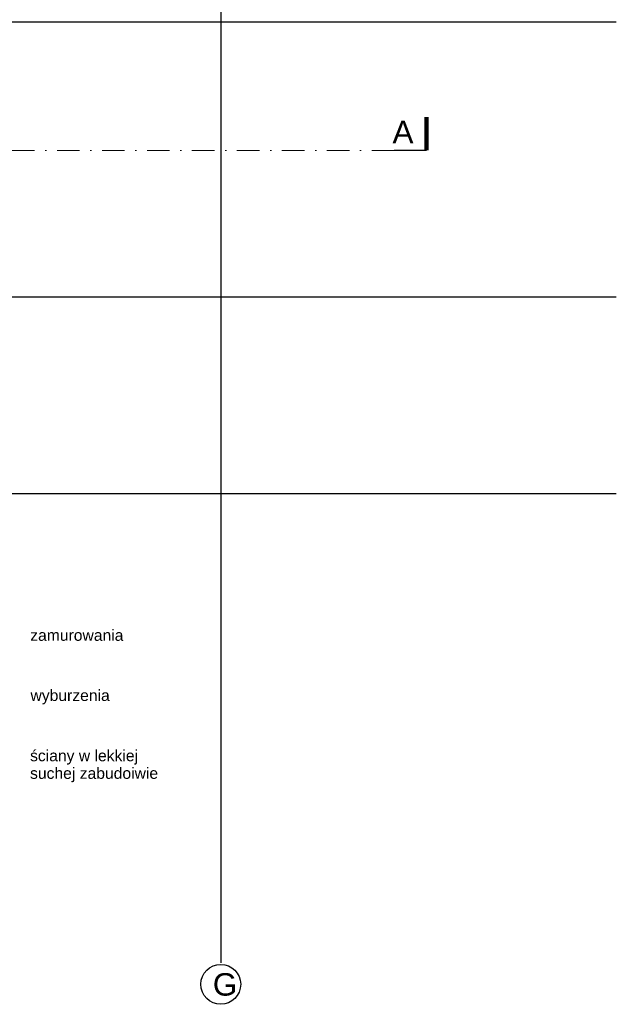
# Model space of a CAD drawing. Header units: millimetres. Extents: x -7023 to 53801, y 9849 to 33561.
# Tile 93 of 256: x 13188 to 13853, y 15054 to 16150. Entities that reach past the tile are written whole.
import ezdxf

# ---------------------------------------------------------------- set-up
doc = ezdxf.new("R2010")
doc.units = ezdxf.units.MM
doc.linetypes.add('DASHDOT', pattern=[1, 0.5, -0.25, 0, -0.25])
doc.layers.add('.IE_podklad', color=252, linetype='Continuous')
doc.styles.add('Arial', font='arial.ttf', dxfattribs={"height": 125})
doc.styles.get("Standard").update_dxf_attribs({"font": 'arial.ttf'})

msp = doc.modelspace()

# ---------------------------------------------------------------- linework, layer by layer
at = {"layer": '.IE_podklad', "ltscale": 30}
msp.add_line((13412.6, 17187.6), (13412.6, 15100.1), dxfattribs=at)
at = {"layer": '.IE_podklad', "ltscale": 25}
for p, q in [((10554.1, 16147.7), (13853.1, 16147.7)), ((10554.1, 15841.7), (13853.1, 15841.7)), ((10554.1, 15622.7), (13853.1, 15622.7))]:
    msp.add_line(p, q, dxfattribs=at)
at = {"layer": '.IE_podklad', "ltscale": 25, "const_width": 5}
msp.add_lwpolyline([(13641.7, 16004.7), (13641.7, 16041.8)], dxfattribs=at)
at = {"layer": '.IE_podklad', "linetype": 'DASHDOT', "lineweight": 13, "ltscale": 50}
msp.add_lwpolyline([(13605.8, 16004.7), (11143, 16004.7)], dxfattribs=at)
at = {"layer": '.IE_podklad', "lineweight": 30, "ltscale": 25}
msp.add_lwpolyline([(13641.7, 16004.7), (13605.8, 16004.7)], dxfattribs=at)
at = {"layer": '.IE_podklad', "linetype": 'Continuous'}
msp.add_circle((13412.5, 15076.1), 22.2, dxfattribs=at)

# ---------------------------------------------------------------- texts
at = {"layer": '.IE_podklad', "linetype": 'Continuous', "style": 'Arial'}
for s, p in [('zamurowania', (13200.2, 15458.6)), ('wyburzenia', (13200.5, 15391.6)), ('ściany w lekkiej ', (13200, 15324.5)), ('suchej zabudoiwie', (13200, 15304.9))]:
    msp.add_text(s, height=12.5, dxfattribs=at).set_placement(p)
at = {"layer": '.IE_podklad', "ltscale": 25, "insert": (13627.1, 16037.7), "char_height": 25, "attachment_point": 3, "style": 'Arial'}
msp.add_mtext_dynamic_manual_height_columns('A', width=190.33, gutter_width=1, heights=[-25], dxfattribs=at)
at = {"layer": '.IE_podklad', "insert": (13403.6, 15088.5), "char_height": 25, "width": 492.116, "attachment_point": 1}
msp.add_mtext('G', dxfattribs=at)

doc.saveas('drawing.dxf')
